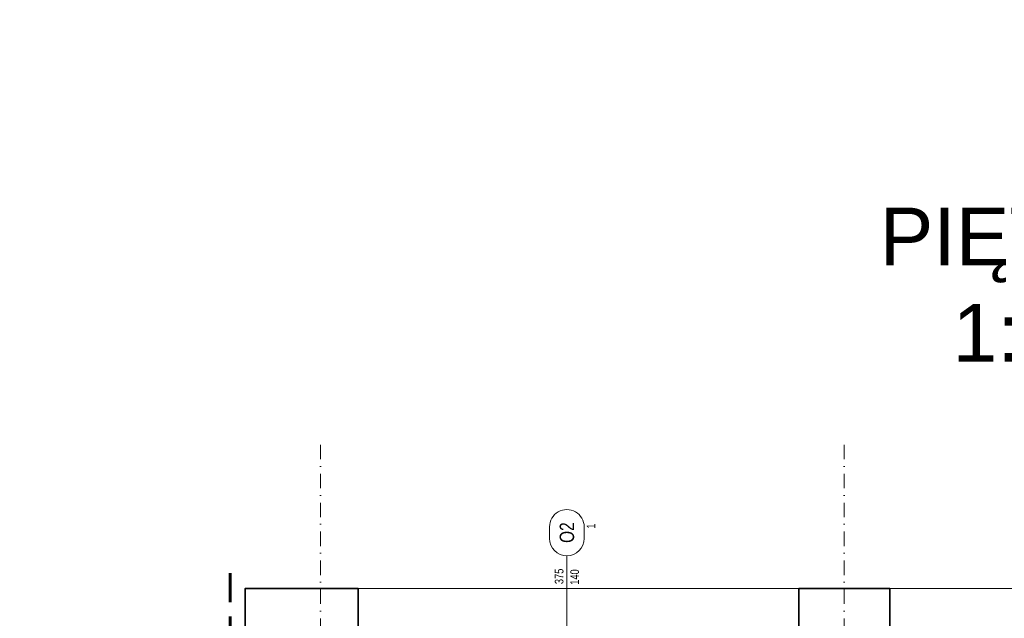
# Model space of a CAD drawing. Header units: millimetres. Extents: x -96593 to 66336, y -23969 to 7139.
# Tile 39 of 256: x -90500 to -89647, y -9595 to -9076. Entities that reach past the tile are written whole.
import ezdxf
from ezdxf.enums import TextEntityAlignment as Align

# ---------------------------------------------------------------- set-up
doc = ezdxf.new("R2010")
doc.units = ezdxf.units.MM
doc.linetypes.add('DASHDOT', pattern=[1, 0.5, -0.25, 0, -0.25])
doc.linetypes.add('DASHEDX2', pattern=[1.5, 1, -0.5])
doc.layers.add('BA_pom', color=6, linetype='Continuous', lineweight=18, plot=False)
for name, color, linetype, lineweight in [('BA_sym', 7, 'Continuous', 18), ('BA_txc', 1, 'Continuous', 18), ('BA_txs', 2, 'Continuous', 18), ('mm_went_opis', 7, 'Continuous', 15), ('PG_OSIE', 1, 'DASHDOT', 18), ('PG_PARAPETY_ZEWN.', 1, 'Continuous', 18), ('PG_PRZERYWANE_ŚREDNIE', 1, 'DASHEDX2', 18), ('PG_WYMIARY', 1, 'Continuous', 18), ('PG_WYPOSAŻENIE', 1, 'Continuous', 18), ('PG_ŚCIANY_SŁUPY', 4, 'Continuous', 35)]:
    doc.layers.add(name, color=color, linetype=linetype, lineweight=lineweight)
doc.styles.add('BIKTS', font='bikromsw.shx', dxfattribs={"width": 0.85})
doc.styles.get("Standard").update_dxf_attribs({"font": 'arial.ttf'})

# ---------------------------------------------------------------- blocks, each defined once
blk = doc.blocks.new('symdrz')
blk.add_lwpolyline([(-10, -30, -1), (-10, 30), (10, 30, -1), (10, -30)], format="xyb", close=True)
at = {"style": 'BIKTS', "width": 0.8}
blk.add_attdef('SZERDRZ', text='', height=25, dxfattribs=at).set_placement((77.1, 8.8), align=Align.CENTER)
blk.add_attdef('SYMDRZ', text='', height=25, dxfattribs=at).set_placement((0, 0), align=Align.MIDDLE)
blk.add_attdef('WYSDRZ', text='', height=25, dxfattribs=at).set_placement((77.1, -9.5), align=Align.TOP_CENTER)
blk = doc.blocks.new('A$C8890cfa8')
at = {"layer": 'PG_WYPOSAŻENIE', "color": 18, "true_color": 0x000000}
for p, q in [((63.4, 95.86), (32.15, 64.61)), ((58.89, 91.34), (58.81, 69.2)), ((58.81, 69.2), (36.82, 69.27))]:
    blk.add_line(p, q, dxfattribs=at)
blk.add_lwpolyline([(0, 100), (0, 0), (205, 0), (205, 100)], close=True, dxfattribs=at)
blk.add_lwpolyline([(32.15, 64.61), (32.15, 4.14), (200, 4.14), (200, 95.86), (63.4, 95.86)], dxfattribs=at)
blk = doc.blocks.new('A$C25dec356')
at = {"layer": 'PG_WYPOSAŻENIE', "color": 251, "true_color": 0x636466}
for p, q in [((19, 84.1), (21.1, 168.1)), ((21.1, 168.1), (28.1, 167.9)), ((23.8, 0), (28.1, 167.9)), ((1.4, 112.6), (0, 56.6)), ((1.4, 112.6), (16, 112.2)), ((18.2, 119.2), (17.3, 119.2)), ((19.8, 119.1), (18.1, 49.2)), ((18.2, 119.2), (19.8, 119.1)), ((26.7, 112), (33.8, 111.8)), ((33.8, 111.8), (32.4, 55.8)), ((19, 84.1), (16.9, 0.2)), ((0, 56.6), (15.2, 56.2)), ((25.3, 56), (32.4, 55.8)), ((16.3, 49.2), (17.2, 49.2)), ((18.1, 49.2), (17.2, 49.2)), ((16.9, 0.2), (23.8, 0))]:
    blk.add_line(p, q, dxfattribs=at)
for centre, radius, start, end in [((201.3, 81.5), 187.8, 168.4159, 189.8932), ((202.3, 81.5), 187.9, 168.4197, 189.8895)]:
    blk.add_arc(centre, radius, start, end, dxfattribs=at)
blk = doc.blocks.new('A$C5d8eeb17')
at = {"layer": 'PG_WYPOSAŻENIE', "color": 251, "true_color": 0x636466}
for p, q in [((38.75, 0), (38.75, 125)), ((38.75, 125), (96.51, 125)), ((96.51, 0), (96.51, 125)), ((29.78, 110.32), (38.75, 112.71)), ((5.34, 90.84), (15.88, 90.94)), ((5.37, 87.7), (15.91, 87.8)), ((38.75, 66.59), (30.19, 68.7)), ((29.78, 51.21), (38.75, 53.6)), ((5.34, 31.72), (15.88, 31.83)), ((5.37, 28.58), (15.91, 28.69)), ((38.75, 7.48), (30.19, 9.58)), ((96.51, 0), (38.75, 0))]:
    blk.add_line(p, q, dxfattribs=at)
for centre, radius, start, end in [((31.82, 89.53), 31.82, 141.44423, 219.67524), ((31.82, 89.53), 26.51, 141.44423, 219.67524), ((8.8, 107.44), 2.68, 328.6779, 134.21057), ((38.22, 89.59), 22.39, 112.15531, 248.96416), ((9.16, 71.17), 2.68, 226.9089, 32.44157), ((31.82, 30.41), 31.82, 141.44423, 219.67524), ((31.82, 30.41), 26.51, 141.44423, 219.67524), ((8.8, 48.32), 2.68, 328.6779, 134.21057), ((38.22, 30.47), 22.39, 112.15531, 248.96416), ((9.16, 12.05), 2.68, 226.9089, 32.44157)]:
    blk.add_arc(centre, radius, start, end, dxfattribs=at)
blk = doc.blocks.new('A$C819905f0')
at = {"layer": 'PG_WYPOSAŻENIE', "color": 18, "true_color": 0x000000}
for points in [[(60, 389.73), (60, 309.73), (0, 309.73), (0, 389.73), (60, 389.73), (0, 309.73), (60, 309.73), (0, 389.73)], [(297.76, 389.73), (297.76, 309.73), (237.76, 309.73), (237.76, 389.73), (297.76, 389.73), (237.76, 309.73), (297.76, 309.73), (237.76, 389.73)], [(60, 309.73), (60, 229.73), (0, 229.73), (0, 309.73), (60, 309.73), (0, 229.73), (60, 229.73), (0, 309.73)]]:
    blk.add_lwpolyline(points, dxfattribs=at)
at = {"color": 18, "lineweight": 30, "true_color": 0x000000, "xscale": -0.4999999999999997, "yscale": 0.4999999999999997, "zscale": 0.4999999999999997, "rotation": 265.0565477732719}
blk.add_blockref('A$C25dec356', (135.78, 4.15), dxfattribs=at)
at = {"layer": 'PG_PRZERYWANE_ŚREDNIE', "color": 4}
for p, rotation in [((0, 594.73), 270), ((197.76, 594.73), 270), ((100, 24.73), 90.00000000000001)]:
    blk.add_blockref('A$C8890cfa8', p, dxfattribs=dict(at, rotation=rotation))
at = {"layer": 'PG_WYMIARY', "color": 18, "true_color": 0x000000, "xscale": -1, "rotation": 90}
blk.add_blockref('A$C5d8eeb17', (296.25, 285.97), dxfattribs=at)
at = {"layer": 'PG_WYMIARY', "color": 18, "true_color": 0x000000, "rotation": 90}
blk.add_blockref('A$C5d8eeb17', (296.25, 150.72), dxfattribs=at)
at = {"layer": 'BA_txs', "color": 18, "true_color": 0x000000, "char_height": 12.5, "width": 265.5977, "attachment_point": 1, "rotation": 90, "style": 'BIKTS'}
for insert in [(2.4, 363.25), (259.19, 362.13), (259.19, 90.83), (2.4, -9.05)]:
    blk.add_mtext('\\pi58.92981;LISTWA ODBOJOWA\\P\\pi95.61136; ŚCIENNA', dxfattribs=dict(at, insert=insert))
blk = doc.blocks.new('A$C48367b7f')
at = {"layer": 'PG_WYPOSAŻENIE', "color": 18, "true_color": 0x000000}
for points in [[(0, 389.73), (0, 309.73), (60, 309.73), (60, 389.73), (0, 389.73), (60, 309.73), (0, 309.73), (60, 389.73)], [(237.76, 389.73), (237.76, 309.73), (297.76, 309.73), (297.76, 389.73), (237.76, 389.73), (297.76, 309.73), (237.76, 309.73), (297.76, 389.73)], [(237.76, 309.73), (237.76, 229.73), (297.76, 229.73), (297.76, 309.73), (237.76, 309.73), (297.76, 229.73), (237.76, 229.73), (297.76, 309.73)]]:
    blk.add_lwpolyline(points, dxfattribs=at)
at = {"color": 18, "lineweight": 30, "true_color": 0x000000, "xscale": 0.4999999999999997, "yscale": 0.4999999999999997, "zscale": 0.4999999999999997, "rotation": 94.94345222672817}
blk.add_blockref('A$C25dec356', (161.98, 4.15), dxfattribs=at)
at = {"layer": 'PG_PRZERYWANE_ŚREDNIE', "color": 4, "xscale": -1}
for p, rotation in [((100, 594.73), 90), ((297.76, 594.73), 90), ((197.76, 24.73), 270)]:
    blk.add_blockref('A$C8890cfa8', p, dxfattribs=dict(at, rotation=rotation))
at = {"layer": 'PG_WYMIARY', "color": 18, "true_color": 0x000000, "xscale": -1, "rotation": 90}
blk.add_blockref('A$C5d8eeb17', (126.51, 285.97), dxfattribs=at)
at = {"layer": 'PG_WYMIARY', "color": 18, "true_color": 0x000000, "rotation": 90.00000000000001}
blk.add_blockref('A$C5d8eeb17', (126.51, 150.72), dxfattribs=at)
at = {"layer": 'BA_txs', "color": 18, "true_color": 0x000000, "char_height": 12.5, "width": 265.5977, "attachment_point": 7, "rotation": 90, "style": 'BIKTS'}
for insert in [(38.57, 362.13), (295.37, 363.25), (38.57, 90.83), (295.37, -9.05)]:
    blk.add_mtext('\\pi58.92981;LISTWA ODBOJOWA\\P\\pi95.61136; ŚCIENNA', dxfattribs=dict(at, insert=insert))
blk = doc.blocks.new('A$C5DA075D8')
at = {"layer": 'BA_sym', "color": 252}
blk.add_line((1160.84, 2587.18), (1160.84, 2688.21), dxfattribs=at)
at = {"layer": 'PG_OSIE', "color": 252, "ltscale": 25}
for points in [[(947.34, 2784.36), (947.34, 0)], [(1401.34, 2784.36), (1401.34, 0)]]:
    blk.add_lwpolyline(points, dxfattribs=at)
at = {"layer": 'PG_PARAPETY_ZEWN.', "color": 252}
for points in [[(979.84, 2659.76), (1361.84, 2659.76)], [(1440.84, 2659.76), (1818.84, 2659.76)]]:
    blk.add_lwpolyline(points, dxfattribs=at)
at = {"layer": 'PG_PRZERYWANE_ŚREDNIE', "color": 252, "lineweight": 60, "ltscale": 25}
blk.add_lwpolyline([(869.01, 2673.02), (869.01, 1675.01), (882.25, 1675.01), (882.25, 91.65)], dxfattribs=at)
at = {"layer": 'PG_ŚCIANY_SŁUPY', "color": 252}
for points in [[(979.84, 2599.76), (979.84, 2659.76), (881.84, 2659.76), (881.84, 1723.8)], [(1361.84, 2659.76), (1361.84, 2599.76), (1378.84, 2599.76), (1378.84, 2586.76), (1423.84, 2586.76), (1423.84, 2599.76), (1440.84, 2599.76), (1440.84, 2659.76), (1361.84, 2659.76)]]:
    blk.add_lwpolyline(points, dxfattribs=at)
at = {"layer": 'BA_sym', "color": 252}
ref = blk.add_blockref('symdrz', (1160.84, 2708.21), dxfattribs=dict(at, xscale=0.5000000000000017, yscale=0.5000000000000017, zscale=0.5000000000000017, rotation=90.00000472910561))
ref.add_attrib('Symdrz', 'O2', dxfattribs={"height": 12.5, "rotation": 90, "style": 'BIKTS', "width": 0.8}).set_placement((1160.84, 2708.21), align=Align.MIDDLE_CENTER)
ref.add_attrib('Szerdrz', '375', dxfattribs={"layer": 'BA_txc', "height": 7.5, "rotation": 90, "style": 'BIKTS', "width": 0.8}).set_placement((1154.09, 2670.28), align=Align.MIDDLE_CENTER)
ref.add_attrib('Wysdrz', '140', dxfattribs={"layer": 'BA_txc', "height": 7.5, "rotation": 90, "style": 'BIKTS', "width": 0.8}).set_placement((1167.59, 2669.71), align=Align.MIDDLE_CENTER)
ref.add_attrib('Sztuk', '1', (1185.59, 2711.63), dxfattribs={"layer": 'BA_pom', "height": 7.5, "rotation": 90, "style": 'BIKTS', "width": 0.8})
at = {"layer": 'PG_PRZERYWANE_ŚREDNIE', "color": 252}
for name, p in [('A$C819905f0', (957.53, 1993.03)), ('A$C48367b7f', (1541.84, 1992.31))]:
    blk.add_blockref(name, p, dxfattribs=at)

msp = doc.modelspace()

# ---------------------------------------------------------------- linework, layer by layer
at = {"layer": 'BA_sym', "color": 252}
msp.add_line((-90025.95, -9641.9), (-90025.95, -9540.87), dxfattribs=at)

# ---------------------------------------------------------------- block references
ref = msp.add_blockref('symdrz', (-90025.95, -9520.87), dxfattribs=dict(at, xscale=0.5000000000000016, yscale=0.5000000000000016, zscale=0.5000000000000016, rotation=90.00000472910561))
ref.add_attrib('Symdrz', 'O2', dxfattribs={"height": 12.5, "rotation": 90, "style": 'BIKTS', "width": 0.8}).set_placement((-90025.95, -9520.87), align=Align.MIDDLE_CENTER)
ref.add_attrib('Szerdrz', '375', dxfattribs={"layer": 'BA_txc', "height": 7.5, "rotation": 90, "style": 'BIKTS', "width": 0.8}).set_placement((-90032.7, -9558.8), align=Align.MIDDLE_CENTER)
ref.add_attrib('Wysdrz', '140', dxfattribs={"layer": 'BA_txc', "height": 7.5, "rotation": 90, "style": 'BIKTS', "width": 0.8}).set_placement((-90019.2, -9559.36), align=Align.MIDDLE_CENTER)
ref.add_attrib('Sztuk', '1', (-90001.2, -9517.44), dxfattribs={"layer": 'BA_pom', "height": 7.5, "rotation": 90, "style": 'BIKTS', "width": 0.8})
at = {"layer": 'mm_went_opis', "color": 2, "lineweight": 60}
msp.add_blockref('A$C5DA075D8', (-91186.79, -12229.08), dxfattribs=at)

# ---------------------------------------------------------------- texts
at = {"layer": 'BA_txs', "color": 252, "insert": (-89631.98, -9155.87), "char_height": 50, "attachment_point": 1}
msp.add_mtext_dynamic_manual_height_columns('\\pi-6.34798;1 \\P\\pi-122.88959;PIĘTRO\\P\\pi-59.63925;1:50', width=5.7215, gutter_width=12.5, heights=[0], dxfattribs=at)

doc.saveas('drawing.dxf')
